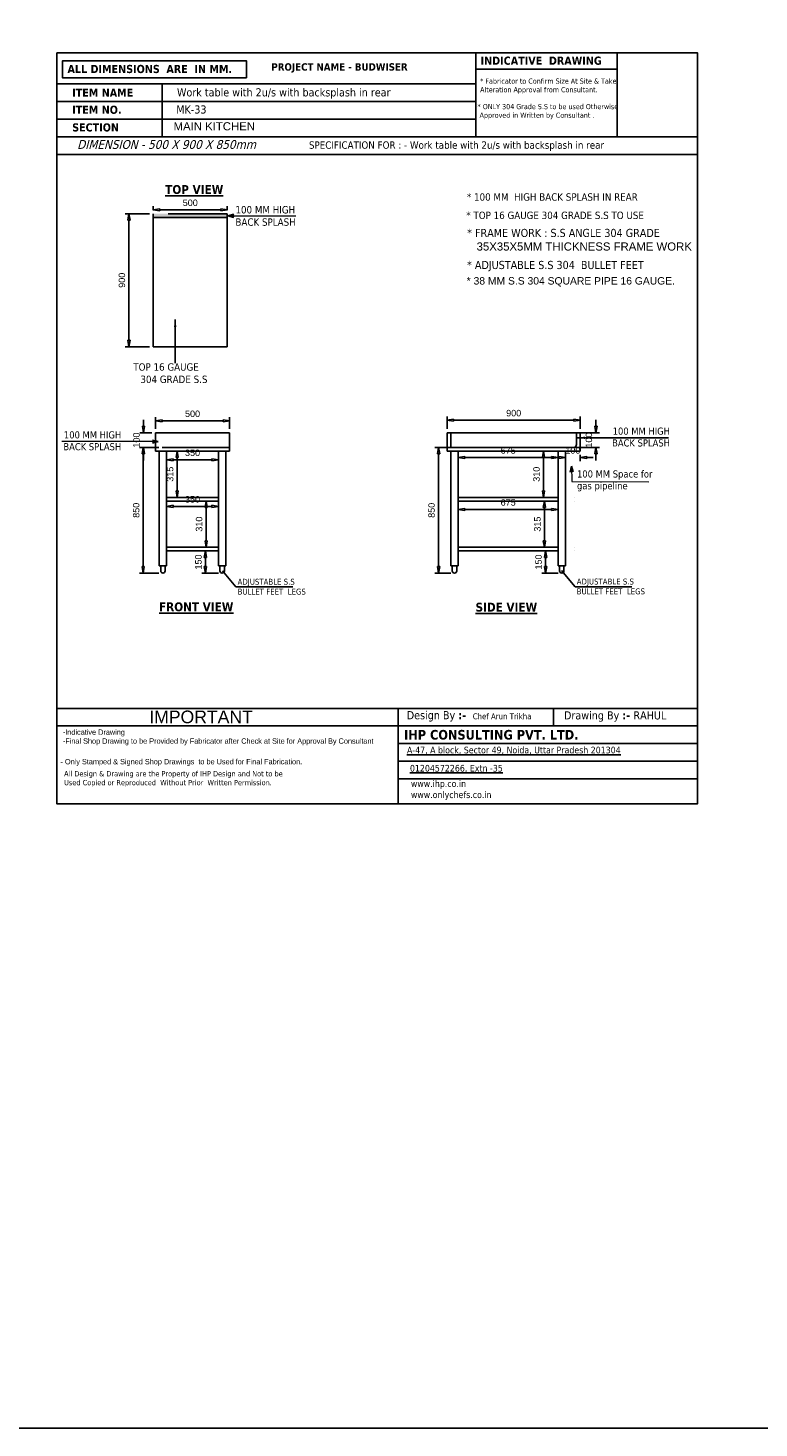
# Model space of a CAD drawing. Header units: millimetres. Extents: x 19005 to 129500, y -3989 to 12792.
# Tile 5 of 20: x 40891 to 45835, y -3989 to 5483. Entities that reach past the tile are written whole.
import ezdxf

# ---------------------------------------------------------------- set-up
doc = ezdxf.new("R2010")
doc.units = ezdxf.units.MM
doc.styles.add('ro', font='romans.shx')
doc.styles.get("Standard").update_dxf_attribs({"font": 'arial.ttf'})
doc.styles.add('style1', font='txt.shx')
doc.dimstyles.new('DMI (AB)', dxfattribs={"dimtxt": 60, "dimasz": 40, "dimexe": 12, "dimexo": 25, "dimgap": 1, "dimtad": 0, "dimdec": 0, "dimtxsty": 'ro', "dimblk": 'OPEN30', "dimcen": 1, "dimadec": 0, "dimazin": 0, "dimtfac": 1, "dimtdec": 0, "dimtmove": 0, "dimatfit": 3, "dimldrblk": 'OPEN30', "dimfxl": 1, "dimlwd": 15, "dimlwe": 15, "dimarcsym": 0})
doc.dimstyles.new('ISO-25', dxfattribs={"dimtxt": 2.5, "dimasz": 2.5, "dimexe": 1.25, "dimexo": 0.625, "dimtad": 1, "dimtxsty": 'Standard', "dimcen": 2.5, "dimadec": 0, "dimazin": 0, "dimtfac": 1, "dimtmove": 0, "dimatfit": 3, "dimfxl": 1, "dimarcsym": 0})
doc.dimstyles.new('LBF 50', dxfattribs={"dimscale": 25, "dimtxt": 1.75, "dimasz": 1.75, "dimexe": 1, "dimexo": 1, "dimgap": 1, "dimtad": 1, "dimdec": 0, "dimrnd": 5, "dimzin": 12, "dimdsep": 46, "dimtxsty": 'Standard', "dimblk": 'CLOSEDBLANK', "dimcen": 0, "dimclrd": 256, "dimclre": 256, "dimclrt": 256, "dimadec": 0, "dimazin": 3, "dimtfac": 1, "dimtdec": 0, "dimtofl": 0, "dimtmove": 0, "dimatfit": 3, "dimldrblk": 'CLOSEDBLANK', "dimfxl": 0.18, "dimtolj": 1, "dimtzin": 0, "dimlwd": -1, "dimlwe": -1, "dimarcsym": 0})
doc.dimstyles.get("Standard").update_dxf_attribs({"dimscale": 1.002, "dimtxt": 50.18, "dimasz": 35.18, "dimexe": 0.18, "dimexo": 0.0625, "dimgap": 0.09, "dimtad": 0, "dimtih": 1, "dimtoh": 1, "dimdec": 0, "dimzin": 0, "dimdsep": 46, "dimtxsty": 'Standard', "dimcen": 0.09, "dimclrd": 256, "dimclrt": 7, "dimadec": 0, "dimazin": 0, "dimtfac": 1, "dimtdec": 0, "dimtofl": 0, "dimtmove": 0, "dimatfit": 3, "dimfxl": 1, "dimtfillclr": 256, "dimtolj": 1, "dimtzin": 0, "dimarcsym": 0})

# ---------------------------------------------------------------- blocks, each defined once
blk = doc.blocks.new('_Open30')
at = {"color": 0, "linetype": 'ByBlock', "lineweight": -2}
for p, q in [((-1, 0.27), (0, 0)), ((0, 0), (-1, -0.27)), ((0, 0), (-1, 0))]:
    blk.add_line(p, q, dxfattribs=at)
blk = doc.blocks.new('_ClosedBlank')
at = {"color": 0, "linetype": 'ByBlock', "lineweight": -2}
for p, q in [((-1, 0.17), (0, 0)), ((-1, 0.17), (-1, -0.17)), ((0, 0), (-1, -0.17))]:
    blk.add_line(p, q, dxfattribs=at)
blk = doc.blocks.new('*D3')
at = {"transparency": 16777216}
for p, q in [((41738.1, 4251.1), (41738.1, 4277.5)), ((42238.1, 4251.1), (42238.1, 4277.5)), ((42194.4, 4252.5), (41781.9, 4252.5))]:
    blk.add_line(p, q, dxfattribs=at)
at = {"layer": 'Defpoints', "color": 0, "transparency": 16777216}
for p in [(41738.1, 4252.5), (41738.1, 4226.1), (42238.1, 4226.1)]:
    blk.add_point(p, dxfattribs=at)
at = {"transparency": 16777216, "xscale": 43.75, "yscale": 43.75, "zscale": 43.75, "rotation": 180}
blk.add_blockref('_ClosedBlank', (41738.1, 4252.5), dxfattribs=at)
at = {"transparency": 16777216, "xscale": 43.75, "yscale": 43.75, "zscale": 43.75}
blk.add_blockref('_ClosedBlank', (42238.1, 4252.5), dxfattribs=at)
at = {"transparency": 16777216, "insert": (41988.1, 4299.8), "char_height": 43.75, "attachment_point": 5}
blk.add_mtext('\\A1;500', dxfattribs=at)
blk = doc.blocks.new('*D4')
at = {"transparency": 16777216}
for p, q in [((41713.1, 4226.1), (41548.4, 4226.1)), ((41573.4, 4182.4), (41573.4, 3369.8)), ((41713.1, 3326.1), (41548.4, 3326.1))]:
    blk.add_line(p, q, dxfattribs=at)
at = {"layer": 'Defpoints', "color": 0, "transparency": 16777216}
for p in [(41738.1, 4226.1), (41573.4, 3326.1), (41738.1, 3326.1)]:
    blk.add_point(p, dxfattribs=at)
at = {"transparency": 16777216, "xscale": 43.75, "yscale": 43.75, "zscale": 43.75}
for p, rotation in [((41573.4, 4226.1), 90), ((41573.4, 3326.1), 270)]:
    blk.add_blockref('_ClosedBlank', p, dxfattribs=dict(at, rotation=rotation))
at = {"transparency": 16777216, "insert": (41526.1, 3776.1), "char_height": 43.75, "attachment_point": 5, "rotation": 90}
blk.add_mtext('\\A1;900', dxfattribs=at)
blk = doc.blocks.new('*D5')
at = {"transparency": 16777216}
for p, q in [((41753.7, 2769.7), (41753.7, 2850.1)), ((42253.7, 2769.7), (42253.7, 2850.1)), ((41797.4, 2825.1), (42209.9, 2825.1))]:
    blk.add_line(p, q, dxfattribs=at)
at = {"layer": 'Defpoints', "color": 0, "transparency": 16777216}
for p in [(42253.7, 2825.1), (41753.7, 2744.7), (42253.7, 2744.7)]:
    blk.add_point(p, dxfattribs=at)
at = {"transparency": 16777216, "xscale": 43.75, "yscale": 43.75, "zscale": 43.75, "rotation": 180}
blk.add_blockref('_ClosedBlank', (41753.7, 2825.1), dxfattribs=at)
at = {"transparency": 16777216, "xscale": 43.75, "yscale": 43.75, "zscale": 43.75}
blk.add_blockref('_ClosedBlank', (42253.7, 2825.1), dxfattribs=at)
at = {"transparency": 16777216, "insert": (42003.7, 2872.4), "char_height": 43.75, "attachment_point": 5}
blk.add_mtext('\\A1;500', dxfattribs=at)
blk = doc.blocks.new('*D41')
at = {"transparency": 16777216}
for p, q in [((41776.5, 2644.7), (41645.2, 2644.7)), ((41670.2, 1838.6), (41670.2, 2601)), ((41776.5, 1794.8), (41645.2, 1794.8))]:
    blk.add_line(p, q, dxfattribs=at)
at = {"layer": 'Defpoints', "color": 0, "transparency": 16777216}
for p in [(41670.2, 2644.7), (41801.5, 2644.7), (41801.5, 1794.8)]:
    blk.add_point(p, dxfattribs=at)
at = {"transparency": 16777216, "xscale": 43.75, "yscale": 43.75, "zscale": 43.75}
for p, rotation in [((41670.2, 2644.7), 90), ((41670.2, 1794.8), 270)]:
    blk.add_blockref('_ClosedBlank', p, dxfattribs=dict(at, rotation=rotation))
at = {"transparency": 16777216, "insert": (41622.8, 2219.8), "char_height": 43.75, "attachment_point": 5, "rotation": 90}
blk.add_mtext('\\A1;850', dxfattribs=at)
blk = doc.blocks.new('*D42')
at = {"transparency": 16777216}
for p, q in [((41671.6, 2788.5), (41671.6, 2832.2)), ((41728.6, 2744.7), (41646.6, 2744.7)), ((41728.7, 2644.7), (41646.6, 2644.7)), ((41671.6, 2601), (41671.6, 2557.2))]:
    blk.add_line(p, q, dxfattribs=at)
at = {"layer": 'Defpoints', "color": 0, "transparency": 16777216}
for p in [(41671.6, 2744.7), (41753.6, 2744.7), (41753.7, 2644.7)]:
    blk.add_point(p, dxfattribs=at)
at = {"transparency": 16777216, "xscale": 43.75, "yscale": 43.75, "zscale": 43.75}
for p, rotation in [((41671.6, 2744.7), 270), ((41671.6, 2644.7), 90)]:
    blk.add_blockref('_ClosedBlank', p, dxfattribs=dict(at, rotation=rotation))
at = {"transparency": 16777216, "insert": (41624.2, 2694.7), "char_height": 43.75, "attachment_point": 5, "rotation": 90}
blk.add_mtext('\\A1;100', dxfattribs=at)
blk = doc.blocks.new('*D43')
at = {"transparency": 16777216}
for p, q in [((41853.7, 2619.7), (41924.6, 2619.7)), ((41899.6, 2351), (41899.6, 2576)), ((41853.7, 2307.2), (41924.6, 2307.2))]:
    blk.add_line(p, q, dxfattribs=at)
at = {"layer": 'Defpoints', "color": 0, "transparency": 16777216}
for p in [(41828.7, 2619.7), (41899.6, 2619.7), (41828.7, 2307.2)]:
    blk.add_point(p, dxfattribs=at)
at = {"transparency": 16777216, "xscale": 43.75, "yscale": 43.75, "zscale": 43.75}
for p, rotation in [((41899.6, 2619.7), 90), ((41899.6, 2307.2), 270)]:
    blk.add_blockref('_ClosedBlank', p, dxfattribs=dict(at, rotation=rotation))
at = {"transparency": 16777216, "insert": (41852.2, 2463.5), "char_height": 43.75, "attachment_point": 5, "rotation": 90}
blk.add_mtext('\\A1;315', dxfattribs=at)
blk = doc.blocks.new('*D44')
at = {"transparency": 16777216}
for p, q in [((41828.7, 2594.7), (41828.7, 2536)), ((41872.5, 2561), (42134.9, 2561)), ((42178.7, 2594.7), (42178.7, 2536))]:
    blk.add_line(p, q, dxfattribs=at)
at = {"layer": 'Defpoints', "color": 0, "transparency": 16777216}
for p in [(41828.7, 2619.7), (42178.7, 2619.7), (42178.7, 2561)]:
    blk.add_point(p, dxfattribs=at)
at = {"transparency": 16777216, "xscale": 43.75, "yscale": 43.75, "zscale": 43.75, "rotation": 180}
blk.add_blockref('_ClosedBlank', (41828.7, 2561), dxfattribs=at)
at = {"transparency": 16777216, "xscale": 43.75, "yscale": 43.75, "zscale": 43.75}
blk.add_blockref('_ClosedBlank', (42178.7, 2561), dxfattribs=at)
at = {"transparency": 16777216, "insert": (42003.7, 2608.4), "char_height": 43.75, "attachment_point": 5}
blk.add_mtext('\\A1;350', dxfattribs=at)
blk = doc.blocks.new('*D45')
at = {"transparency": 16777216}
for p, q in [((42153.7, 1944.7), (42065.9, 1944.7)), ((42090.9, 1838.5), (42090.9, 1901)), ((42178.9, 1794.7), (42065.9, 1794.7))]:
    blk.add_line(p, q, dxfattribs=at)
at = {"layer": 'Defpoints', "color": 0, "transparency": 16777216}
for p in [(42090.9, 1944.7), (42178.7, 1944.7), (42203.9, 1794.7)]:
    blk.add_point(p, dxfattribs=at)
at = {"transparency": 16777216, "xscale": 43.75, "yscale": 43.75, "zscale": 43.75}
for p, rotation in [((42090.9, 1944.7), 90), ((42090.9, 1794.7), 270)]:
    blk.add_blockref('_ClosedBlank', p, dxfattribs=dict(at, rotation=rotation))
at = {"transparency": 16777216, "insert": (42043.6, 1869.7), "char_height": 43.75, "attachment_point": 5, "rotation": 90}
blk.add_mtext('\\A1;150', dxfattribs=at)
blk = doc.blocks.new('*D46')
at = {"transparency": 16777216}
for p, q in [((44482.2, 2577.2), (44438.5, 2577.2)), ((44526, 2594.7), (44526, 2552.2)), ((44626, 2594.7), (44626, 2552.2)), ((44669.7, 2577.2), (44713.5, 2577.2))]:
    blk.add_line(p, q, dxfattribs=at)
at = {"layer": 'Defpoints', "color": 0, "transparency": 16777216}
for p in [(44526, 2619.7), (44626, 2619.7), (44626, 2577.2)]:
    blk.add_point(p, dxfattribs=at)
at = {"transparency": 16777216, "xscale": 43.75, "yscale": 43.75, "zscale": 43.75}
blk.add_blockref('_ClosedBlank', (44526, 2577.2), dxfattribs=at)
at = {"transparency": 16777216, "xscale": 43.75, "yscale": 43.75, "zscale": 43.75, "rotation": 180}
blk.add_blockref('_ClosedBlank', (44626, 2577.2), dxfattribs=at)
at = {"transparency": 16777216, "insert": (44576, 2624.5), "char_height": 43.75, "attachment_point": 5}
blk.add_mtext('\\A1;100', dxfattribs=at)
blk = doc.blocks.new('*D47')
at = {"transparency": 16777216}
for p, q in [((44451, 1944.7), (44366.7, 1944.7)), ((44391.7, 1838.5), (44391.7, 1901)), ((44476.2, 1794.7), (44366.7, 1794.7))]:
    blk.add_line(p, q, dxfattribs=at)
at = {"layer": 'Defpoints', "color": 0, "transparency": 16777216}
for p in [(44391.7, 1944.7), (44476, 1944.7), (44501.2, 1794.7)]:
    blk.add_point(p, dxfattribs=at)
at = {"transparency": 16777216, "xscale": 43.75, "yscale": 43.75, "zscale": 43.75}
for p, rotation in [((44391.7, 1944.7), 90), ((44391.7, 1794.7), 270)]:
    blk.add_blockref('_ClosedBlank', p, dxfattribs=dict(at, rotation=rotation))
at = {"transparency": 16777216, "insert": (44344.3, 1869.7), "char_height": 43.75, "attachment_point": 5, "rotation": 90}
blk.add_mtext('\\A1;150', dxfattribs=at)
blk = doc.blocks.new('*D48')
at = {"transparency": 16777216}
for p, q in [((44451, 2282.2), (44358.7, 2282.2)), ((44383.7, 2013.5), (44383.7, 2238.5)), ((44451, 1969.7), (44358.7, 1969.7))]:
    blk.add_line(p, q, dxfattribs=at)
at = {"layer": 'Defpoints', "color": 0, "transparency": 16777216}
for p in [(44383.7, 2282.2), (44476, 2282.2), (44476, 1969.7)]:
    blk.add_point(p, dxfattribs=at)
at = {"transparency": 16777216, "xscale": 43.75, "yscale": 43.75, "zscale": 43.75}
for p, rotation in [((44383.7, 2282.2), 90), ((44383.7, 1969.7), 270)]:
    blk.add_blockref('_ClosedBlank', p, dxfattribs=dict(at, rotation=rotation))
at = {"transparency": 16777216, "insert": (44336.4, 2126), "char_height": 43.75, "attachment_point": 5, "rotation": 90}
blk.add_mtext('\\A1;315', dxfattribs=at)
blk = doc.blocks.new('*D49')
at = {"transparency": 16777216}
for p, q in [((43801, 2257.2), (43801, 2200.2)), ((44432.1, 2225.2), (43844.7, 2225.2)), ((44475.9, 2257.2), (44475.9, 2200.2))]:
    blk.add_line(p, q, dxfattribs=at)
at = {"layer": 'Defpoints', "color": 0, "transparency": 16777216}
for p in [(43801, 2282.2), (44475.9, 2282.2), (43801, 2225.2)]:
    blk.add_point(p, dxfattribs=at)
at = {"transparency": 16777216, "xscale": 43.75, "yscale": 43.75, "zscale": 43.75, "rotation": 180}
blk.add_blockref('_ClosedBlank', (43801, 2225.2), dxfattribs=at)
at = {"transparency": 16777216, "xscale": 43.75, "yscale": 43.75, "zscale": 43.75}
blk.add_blockref('_ClosedBlank', (44475.9, 2225.2), dxfattribs=at)
at = {"transparency": 16777216, "insert": (44138.4, 2272.5), "char_height": 43.75, "attachment_point": 5}
blk.add_mtext('\\A1;675', dxfattribs=at)
blk = doc.blocks.new('*D50')
at = {"transparency": 16777216}
for p, q in [((44451, 2619.7), (44352.6, 2619.7)), ((44377.6, 2351), (44377.6, 2576)), ((44451, 2307.2), (44352.6, 2307.2))]:
    blk.add_line(p, q, dxfattribs=at)
at = {"layer": 'Defpoints', "color": 0, "transparency": 16777216}
for p in [(44377.6, 2619.7), (44476, 2619.7), (44476, 2307.2)]:
    blk.add_point(p, dxfattribs=at)
at = {"transparency": 16777216, "xscale": 43.75, "yscale": 43.75, "zscale": 43.75}
for p, rotation in [((44377.6, 2619.7), 90), ((44377.6, 2307.2), 270)]:
    blk.add_blockref('_ClosedBlank', p, dxfattribs=dict(at, rotation=rotation))
at = {"transparency": 16777216, "insert": (44330.2, 2463.5), "char_height": 43.75, "attachment_point": 5, "rotation": 90}
blk.add_mtext('\\A1;310', dxfattribs=at)
blk = doc.blocks.new('*D51')
at = {"transparency": 16777216}
for p, q in [((43801, 2594.7), (43801, 2552)), ((44432.1, 2577), (43844.7, 2577)), ((44475.9, 2594.7), (44475.9, 2552))]:
    blk.add_line(p, q, dxfattribs=at)
at = {"layer": 'Defpoints', "color": 0, "transparency": 16777216}
for p in [(43801, 2619.7), (43801, 2577), (44475.9, 2619.7)]:
    blk.add_point(p, dxfattribs=at)
at = {"transparency": 16777216, "xscale": 43.75, "yscale": 43.75, "zscale": 43.75, "rotation": 180}
blk.add_blockref('_ClosedBlank', (43801, 2577), dxfattribs=at)
at = {"transparency": 16777216, "xscale": 43.75, "yscale": 43.75, "zscale": 43.75}
blk.add_blockref('_ClosedBlank', (44475.9, 2577), dxfattribs=at)
at = {"transparency": 16777216, "insert": (44138.4, 2624.3), "char_height": 43.75, "attachment_point": 5}
blk.add_mtext('\\A1;675', dxfattribs=at)
blk = doc.blocks.new('*D52')
at = {"transparency": 16777216}
for p, q in [((43750.7, 2644.7), (43642.9, 2644.7)), ((43667.9, 1838.5), (43667.9, 2601)), ((43750.7, 1794.7), (43642.9, 1794.7))]:
    blk.add_line(p, q, dxfattribs=at)
at = {"layer": 'Defpoints', "color": 0, "transparency": 16777216}
for p in [(43667.9, 2644.7), (43775.7, 2644.7), (43775.7, 1794.7)]:
    blk.add_point(p, dxfattribs=at)
at = {"transparency": 16777216, "xscale": 43.75, "yscale": 43.75, "zscale": 43.75}
for p, rotation in [((43667.9, 2644.7), 90), ((43667.9, 1794.7), 270)]:
    blk.add_blockref('_ClosedBlank', p, dxfattribs=dict(at, rotation=rotation))
at = {"transparency": 16777216, "insert": (43620.5, 2219.7), "char_height": 43.75, "attachment_point": 5, "rotation": 90}
blk.add_mtext('\\A1;850', dxfattribs=at)
blk = doc.blocks.new('*D53')
at = {"transparency": 16777216}
for p, q in [((43726, 2769.7), (43726, 2854.5)), ((44626, 2769.7), (44626, 2854.5)), ((44582.2, 2829.5), (43769.7, 2829.5))]:
    blk.add_line(p, q, dxfattribs=at)
at = {"layer": 'Defpoints', "color": 0, "transparency": 16777216}
for p in [(43726, 2829.5), (43726, 2744.7), (44626, 2744.7)]:
    blk.add_point(p, dxfattribs=at)
at = {"transparency": 16777216, "xscale": 43.75, "yscale": 43.75, "zscale": 43.75, "rotation": 180}
blk.add_blockref('_ClosedBlank', (43726, 2829.5), dxfattribs=at)
at = {"transparency": 16777216, "xscale": 43.75, "yscale": 43.75, "zscale": 43.75}
blk.add_blockref('_ClosedBlank', (44626, 2829.5), dxfattribs=at)
at = {"transparency": 16777216, "insert": (44176, 2876.9), "char_height": 43.75, "attachment_point": 5}
blk.add_mtext('\\A1;900', dxfattribs=at)
blk = doc.blocks.new('*D145')
at = {"transparency": 16777216}
for p, q in [((44732.1, 2788.5), (44732.1, 2832.3)), ((44573.5, 2744.8), (44757.1, 2744.8)), ((44573.5, 2644.7), (44757.1, 2644.7)), ((44732.1, 2601), (44732.1, 2557.2))]:
    blk.add_line(p, q, dxfattribs=at)
at = {"layer": 'Defpoints', "color": 0, "transparency": 16777216}
for p in [(44548.5, 2744.8), (44732.1, 2744.8), (44548.5, 2644.7)]:
    blk.add_point(p, dxfattribs=at)
at = {"transparency": 16777216, "xscale": 43.75, "yscale": 43.75, "zscale": 43.75}
for p, rotation in [((44732.1, 2744.8), 270), ((44732.1, 2644.7), 90)]:
    blk.add_blockref('_ClosedBlank', p, dxfattribs=dict(at, rotation=rotation))
at = {"transparency": 16777216, "insert": (44684.7, 2694.7), "char_height": 43.75, "attachment_point": 5, "rotation": 90}
blk.add_mtext('\\A1;100', dxfattribs=at)
blk = doc.blocks.new('*D198')
at = {"transparency": 16777216}
for p, q in [((41828.7, 2257.2), (41828.7, 2221.4)), ((41872.4, 2246.4), (42134.9, 2246.4)), ((42178.7, 2257.2), (42178.7, 2221.4))]:
    blk.add_line(p, q, dxfattribs=at)
at = {"layer": 'Defpoints', "color": 0, "transparency": 16777216}
for p in [(41828.7, 2282.2), (42178.7, 2282.2), (42178.7, 2246.4)]:
    blk.add_point(p, dxfattribs=at)
at = {"transparency": 16777216, "xscale": 43.75, "yscale": 43.75, "zscale": 43.75, "rotation": 180}
blk.add_blockref('_ClosedBlank', (41828.7, 2246.4), dxfattribs=at)
at = {"transparency": 16777216, "xscale": 43.75, "yscale": 43.75, "zscale": 43.75}
blk.add_blockref('_ClosedBlank', (42178.7, 2246.4), dxfattribs=at)
at = {"transparency": 16777216, "insert": (42003.7, 2293.7), "char_height": 43.75, "attachment_point": 5}
blk.add_mtext('\\A1;350', dxfattribs=at)
blk = doc.blocks.new('*D199')
at = {"transparency": 16777216}
for p, q in [((42089.8, 2282.2), (42070.6, 2282.2)), ((42095.6, 2238.5), (42095.6, 2013.5)), ((42089.8, 1969.7), (42070.6, 1969.7))]:
    blk.add_line(p, q, dxfattribs=at)
at = {"layer": 'Defpoints', "color": 0, "transparency": 16777216}
for p in [(42114.8, 2282.2), (42095.6, 1969.7), (42114.8, 1969.7)]:
    blk.add_point(p, dxfattribs=at)
at = {"transparency": 16777216, "xscale": 43.75, "yscale": 43.75, "zscale": 43.75}
for p, rotation in [((42095.6, 2282.2), 90), ((42095.6, 1969.7), 270)]:
    blk.add_blockref('_ClosedBlank', p, dxfattribs=dict(at, rotation=rotation))
at = {"transparency": 16777216, "insert": (42048.2, 2126), "char_height": 43.75, "attachment_point": 5, "rotation": 90}
blk.add_mtext('\\A1;310', dxfattribs=at)

msp = doc.modelspace()

# ---------------------------------------------------------------- hatches: boundary and pattern name
at = {"linetype": 'ByBlock'}
h = msp.add_hatch(color=256, dxfattribs=at)
h.dxf.hatch_style = 1
h.paths.add_polyline_path([(41738.1, 4226.1), (41738.1, 4200.9), (42238.1, 4200.9), (42238.1, 4226.1)])

# ---------------------------------------------------------------- linework, layer by layer
for p, q in [((41797.3, 5104.6), (41797.3, 4746.7)), ((41738.1, 3326.1), (41738.1, 4226.1)), ((41738.1, 4201.1), (42238.1, 4201.1)), ((41838.1, 4226.1), (42238.1, 4226.1)), ((42238.1, 4226.1), (42238.1, 3326.1)), ((42238.1, 3326.1), (41738.1, 3326.1)), ((42253.8, 2744.8), (41753.7, 2744.7)), ((41753.7, 2744.7), (41753.7, 2644.7)), ((42253.7, 2744.7), (42253.7, 2644.7)), ((44626.1, 2744.8), (43726, 2744.7)), ((43726, 2744.7), (43726, 2644.7)), ((43751, 2744.7), (43751, 2644.7)), ((44601, 2744.7), (44601, 2664.7)), ((44626, 2744.7), (44626, 2619.7)), ((41753.7, 2644.7), (41753.7, 2619.7)), ((41753.7, 2619.7), (42253.7, 2619.7)), ((41778.7, 2619.7), (41778.7, 1844.7)), ((42253.7, 2644.7), (41798.7, 2644.7)), ((41828.7, 2619.7), (41828.7, 1844.7)), ((42178.7, 2619.7), (42178.7, 1844.7)), ((42228.7, 2619.7), (42228.7, 1844.7)), ((42253.7, 2619.7), (42253.7, 2644.7)), ((43726, 2644.7), (43726, 2619.7)), ((43726, 2619.7), (44226, 2619.7)), ((43751, 2619.7), (43751, 1844.7)), ((43801, 2619.7), (43801, 1844.7)), ((44476, 2619.7), (44476, 1844.7)), ((44526, 2619.7), (44526, 1844.7)), ((42178.7, 1969.7), (41828.7, 1969.7)), ((42178.7, 1944.7), (41828.7, 1944.7)), ((42229.5, 1969.7), (42228.7, 1969.7)), ((42229.5, 1944.7), (42228.7, 1944.7)), ((44476, 1969.7), (43801, 1969.7)), ((44476, 1944.7), (43801, 1944.7)), ((44587.4, 1969.7), (44586.6, 1969.7)), ((44587.4, 1944.7), (44586.6, 1944.7)), ((41828.7, 1844.7), (41778.7, 1844.7)), ((41788.4, 1809.7), (41788.4, 1844.7)), ((41818.4, 1844.7), (41818.4, 1809.7)), ((42178.7, 1844.7), (42228.7, 1844.7)), ((42188.9, 1844.7), (42188.9, 1809.7)), ((42218.9, 1809.7), (42218.9, 1844.7)), ((43801, 1844.7), (43751, 1844.7)), ((43760.7, 1809.7), (43760.7, 1844.7)), ((43790.7, 1844.7), (43790.7, 1809.7)), ((44476, 1844.7), (44526, 1844.7)), ((44486.2, 1844.7), (44486.2, 1809.7)), ((44516.2, 1809.7), (44516.2, 1844.7)), ((45419, 879.9), (41086, 879.9)), ((43394, 879.9), (43394, 233)), ((43470.4, 879.9), (45419, 879.9)), ((42396.6, 760.6), (41086, 760.6))]:
    msp.add_line(p, q, dxfattribs=at)
for p, q in [((43726, 2619.7), (44626, 2619.7)), ((43751, 2644.7), (44581, 2644.7)), ((42178.7, 2307.2), (41828.7, 2307.2)), ((42178.7, 2282.2), (41828.7, 2282.2)), ((42229.4, 2307.2), (42228.7, 2307.2)), ((42229.4, 2282.2), (42228.7, 2282.2)), ((44476, 2307.2), (43801, 2307.2)), ((44476, 2282.2), (43801, 2282.2)), ((44587.4, 2307.2), (44586.6, 2307.2)), ((44587.4, 2282.2), (44586.6, 2282.2))]:
    msp.add_line(p, q)
msp.add_lwpolyline([(19005.1, 12791.7), (123982.6, 12791.7), (123982.6, -3988.8), (19005.1, -3988.8)], close=True)
for points in [[(41086, 5314.7), (45419, 5314.7), (45419, 233), (41086, 233)], [(41086, 5314.7), (45419, 5314.7), (45419, 233), (41086, 233)], [(41086, 5314.7), (45419, 5314.7), (45419, 233), (41086, 233)], [(41086, 5314.7), (45419, 5314.7), (45419, 233), (41086, 233)], [(41086, 5314.7), (45419, 5314.7), (45419, 233), (41086, 233)], [(43920.8, 5314.7), (44876.3, 5314.7), (44876.3, 5203.5), (43920.8, 5203.5)], [(44876.3, 5314.7), (43920.8, 5314.7), (43920.8, 4746.7), (44876.3, 4746.7)], [(42367.7, 5144.4), (41124.5, 5144.4), (41124.5, 5260.5), (42367.7, 5260.5)], [(41086, 5104.6), (43920.8, 5104.6), (43920.8, 4985.3), (41086, 4985.3)], [(41086, 4985.3), (43920.8, 4985.3), (43920.8, 4866), (41086, 4866)], [(41086, 4746.7), (45419.1, 4746.7), (45419.1, 4627.4), (41086, 4627.4)], [(41086, 879.9), (45419, 879.9), (45419, 760.6), (41086, 760.6)], [(43394, 879.9), (44444.7, 879.9), (44444.7, 760.6), (43394, 760.6)], [(43394, 879.9), (45419, 879.9), (45419, 760.6), (43394, 760.6)], [(44444.7, 879.9), (45419, 879.9), (45419, 760.6), (44444.7, 760.6)], [(43394, 760.6), (45419, 760.6), (45419, 641.3), (43394, 641.3)], [(43394, 641.3), (45419, 641.3), (45419, 522), (43394, 522)], [(43394, 522), (45419, 522), (45419, 402.7), (43394, 402.7)], [(43394, 402.7), (45419, 402.7), (45419, 233), (43394, 233)]]:
    msp.add_lwpolyline(points, close=True, dxfattribs=at)
for centre, radius, start in [((44581, 2664.7), 20, 270), ((41803.4, 1809.7), 15, 180), ((42203.9, 1809.7), 15, 180), ((43775.7, 1809.7), 15, 180), ((44501.2, 1809.7), 15, 180)]:
    msp.add_arc(centre, radius, start, 0, dxfattribs=at)

# ---------------------------------------------------------------- texts
at = {"linetype": 'ByBlock', "style": 'style1'}
for s, insert, char_height, width, attachment_point in [('{\\fTahoma|b1|i0|c0|p34;ALL DIMENSIONS  ARE  IN MM.}', (41158, 5232.7), 55, 1687.991, 1), ('{\\fTahoma|b1|i0|c0|p34;PROJECT NAME - BUDWISER}', (42536.9, 5244.2), 50, 1687.991, 1), ('{\\fTahoma|b1|i0|c0|p34;INDICATIVE  DRAWING}', (43951.9, 5289), 55, 1687.991, 1), ('{\\fTahoma|b0|i0|c0|p34;* Fabricator to Confirm Size At Site & Take\\PAlteration Approval from Consultant.}', (43948.8, 5140.8), 35, 1425.088, 1), ('{\\fTahoma|b1|i0|c0|p34;ITEM NAME}', (41189.5, 5072.5), 55, 1687.991, 1), ('{\\fTahoma|b0|i0|c0|p34;Work table with 2u/s with backsplash in rear}', (41898.5, 5074.8), 55, 2351.703, 1), ('{\\fTahoma|b1|i0|c0|p34;ITEM NO. }', (41189.5, 4957), 55, 1687.991, 1), ('{\\fTahoma|b0|i0|c0|p34;* ONLY 304 Grade S.S to be used Otherwise\\P Approved in Written by Consultant .}', (43931.4, 4968.4), 35, 3236.286, 1), ('{\\fTahoma|b1|i0|c0|p34;SECTION }', (41189.5, 4837.5), 55, 1687.991, 1), ('{\\fTahoma|b0|i1|c0|p34;DIMENSION - 500 X 900 X 850mm}', (41223.3, 4724.6), 60, 1425.938, 1), ('{\\fTahoma|b0|i0|c0|p34;SPECIFICATION FOR : - Work table with 2u/s with backsplash in rear}', (42791, 4715.6), 50, 3378.655, 1), ('{\\fTahoma|b0|i0|c0|p34;* 100 MM  HIGH BACK SPLASH IN REAR}', (43859.5, 4364.3), 50, 1528.985, 1), ('{\\fTahoma|b0|i0|c0|p34;100 MM HIGH   \\PBACK SPLASH}', (42293.9, 4278), 50, 603.194, 1), ('{\\fTahoma|b0|i0|c0|p34;* TOP 16 GAUGE 304 GRADE S.S TO USE}', (43855.4, 4240.2), 50, 1528.985, 1), ('{\\fTahoma|b0|i0|c0|p34;* FRAME WORK : S.S ANGLE 304 GRADE\\P\\fArial|b0|i0|c0|p34;   35X35X5MM THICKNESS FRAME WORK}', (43861.2, 4123.6), 55, 1687.991, 1), ('{\\fTahoma|b0|i0|c0|p34;* ADJUSTABLE S.S 304  BULLET FEET }', (43860.4, 3906.8), 55, 1687.991, 1), ('{\\fTahoma|b0|i0|c0|p34;\\H1.25x;                   TOP 16 GAUGE \\P\\pi404.26;304 GRADE S.S \\H0.8x;^I}', (26920.1, 3752.6), 40, 1448.518, 1), ('{\\fTahoma|b0|i0|c0|p34;\\H1.25x;                   TOP 16 GAUGE \\P\\pi404.26;304 GRADE S.S \\H0.8x;^I}', (31675.4, 3752.6), 40, 1448.518, 1), ('{\\fTahoma|b0|i0|c0|p34;\\H1.25x;                   TOP 16 GAUGE \\P\\pi404.26;304 GRADE S.S \\H0.8x;^I}', (36278.1, 3246.9), 40, 1448.518, 1), ('{\\fTahoma|b0|i0|c0|p34;\\H1.25x;                   TOP 16 GAUGE \\P\\pi404.26;304 GRADE S.S \\H0.8x;^I}', (41246.8, 3214.1), 40, 1448.518, 1), ('{\\fTahoma|b0|i0|c0|p34;100 MM HIGH \\PBACK SPLASH}', (41521.2, 2754), 48, 509.435, 3), ('{\\fTahoma|b0|i0|c0|p34;100 MM HIGH \\PBACK SPLASH}', (45232.8, 2779.4), 48, 509.435, 3), ('{\\fTahoma|b0|i0|c0|p34;100 MM Space for gas pipeline}', (44604.1, 2489.5), 48, 509.435, 1), ('{\\fTahoma|b0|i0|c0|p34;ADJUSTABLE S.S \\PBULLET FEET  LEGS}', (42308.6, 1756.2), 40, 850.492, 1), ('{\\fTahoma|b0|i0|c0|p34;ADJUSTABLE S.S \\PBULLET FEET  LEGS}', (44602.5, 1757.7), 40, 850.492, 1), ('{\\fTahoma|b0|i0|c0|p34;Design By \\fTahoma|b1|i0|c0|p34;:-  \\fTahoma|b0|i0|c0|p34;\\H0.72727x;Chef Arun Trikha\\fTahoma|b1|i0|c0|p34;\\H1.375x; }', (43452.7, 861), 55, 1687.991, 1), ('{\\fTahoma|b0|i0|c0|p34;Drawing By \\fTahoma|b1|i0|c0|p34;:- \\fTahoma|b0|i0|c0|p34;\\C7;RAHUL}', (44516.5, 859.8), 55, 1687.991, 1), ('{\\fTechnic|b0|i0|c2|p2;-Indicative Drawing\\P-Final Shop Drawing to be Provided by Fabricator after Check at Site for Approval By Consultant}', (41126.5, 736.8), 36, 1767.083, 1), ('{\\fTahoma|b1|i0|c0|p34;\\C256;IHP CONSULTING PVT. LTD.}', (43434.4, 733.6), 65, 2814.621, 1), ('{\\fTahoma|b0|i0|c0|p34;\\L\\C256;A-47, A block, Sector 49, Noida, Uttar Pradesh 201304}', (43454.1, 620.2), 45, 1687.991, 1), ('{\\fTahoma|b0|i0|c0|p34;\\L\\C256;01204572266, Extn -35}', (43474.1, 497.2), 45, 1687.991, 1), ('{\\fTahoma|b0|i0|c0|p34;\\H1.44x;All Design & Drawing are the Property of IHP Design and Not to be Used Copied or Reproduced  Without Prior  Written Permission\\fTahoma|b1|i0|c0|p34;\\H0.69444x;. }', (41135, 455.6), 25, 1481.326, 1), ('{\\fTahoma|b0|i0|c0|p34;\\C256;www.ihp.co.in \\L\\P\\lwww.onlychefs.co.in}', (43480.9, 392.9), 45, 1687.991, 1)]:
    msp.add_mtext(s, dxfattribs=dict(at, insert=insert, char_height=char_height, width=width, attachment_point=attachment_point))
at = {"linetype": 'ByBlock', "attachment_point": 1}
for s, insert, char_height, width in [('{\\fTahoma|b0|i0|c0|p34;MK-33}', (41893.7, 4958.8), 55, 1157.977), ('MAIN KITCHEN', (41875.5, 4845), 55, 2151.86), ('{\\fTahoma|b1|i0|c0|p34;\\LTOP VIEW}', (41819, 4419.8), 60, 1232.478), ('* 38 MM S.S 304 SQUARE PIPE 16 GAUGE.', (43858.1, 3797), 50, 3529.694), ('{\\fTahoma|b1|i0|c0|p34;\\LFRONT VIEW}', (41777.1, 1596.7), 60, 1232.478), ('{\\fTahoma|b1|i0|c0|p34;\\LSIDE VIEW}', (43917.9, 1594.4), 60, 1232.478), ('IMPORTANT', (41711.1, 864.7), 85.17, 1210.305), ('{\\fTechnic|b0|i0|c2|p2;- Only Stamped & Signed Shop Drawings  to be Used for Final Fabrication.}', (41110.6, 537.2), 36, 1988.238)]:
    msp.add_mtext(s, dxfattribs=dict(at, insert=insert, char_height=char_height, width=width))

# ---------------------------------------------------------------- dimensions: what is measured, and where the dimension line sits
for base, p1, p2, picture, middle in [((41738.1, 4252.5), (42238.1, 4226.1), (41738.1, 4226.1), '*D3', (41988.1, 4252.5)), ((44626, 2577.2), (44526, 2619.7), (44626, 2619.7), '*D46', (44576, 2577.2))]:
    dim = msp.add_linear_dim(base=base, p1=p1, p2=p2, dimstyle='LBF 50')
    dim.commit()
    dim.dimension.update_dxf_attribs({"geometry": picture, "text_midpoint": middle, "dimtype": 160})
for base, p1, p2, picture, middle in [((41573.4, 3326.1), (41738.1, 4226.1), (41738.1, 3326.1), '*D4', (41526.1, 3776.1)), ((41670.2, 2644.7), (41801.5, 1794.8), (41801.5, 2644.7), '*D41', (41622.8, 2219.8)), ((41899.5851699, 2619.7133441), (41828.6543519, 2307.2133441), (41828.6543519, 2619.7133441), '*D43', (41852.2326801, 2463.4633441)), ((43667.9, 2644.7), (43775.7, 1794.7), (43775.7, 2644.7), '*D52', (43620.5, 2219.7)), ((44377.5855442, 2619.7133441), (44475.9601525, 2307.2133441), (44475.9601525, 2619.7133441), '*D50', (44330.2330545, 2463.4633441)), ((42095.5985577, 1969.7133441), (42114.7693028, 2282.2133441), (42114.7693028, 1969.7133441), '*D199', (42048.246068, 2125.9633441)), ((44383.7403469, 2282.2133441), (44475.9601525, 1969.7133441), (44475.9601525, 2282.2133441), '*D48', (44336.3878571, 2125.9633441)), ((42090.9, 1944.7), (42203.9, 1794.7), (42178.7, 1944.7), '*D45', (42043.6, 1869.7)), ((44391.7, 1944.7), (44501.2, 1794.7), (44476, 1944.7), '*D47', (44344.3, 1869.7))]:
    dim = msp.add_linear_dim(base=base, p1=p1, p2=p2, angle=90, dimstyle='LBF 50')
    dim.commit()
    dim.dimension.update_dxf_attribs({"geometry": picture, "text_midpoint": middle})
for base, p1, p2, picture, middle in [((42253.7, 2825.1), (41753.7, 2744.7), (42253.7, 2744.7), '*D5', (42003.7, 2872.4)), ((43726, 2829.5), (44626, 2744.7), (43726, 2744.7), '*D53', (44176, 2876.9)), ((43801, 2577), (44475.9, 2619.7), (43801, 2619.7), '*D51', (44138.4, 2624.3)), ((42178.7, 2561), (41828.7, 2619.7), (42178.7, 2619.7), '*D44', (42003.7, 2608.4)), ((42178.7, 2246.4), (41828.7, 2282.2), (42178.7, 2282.2), '*D198', (42003.7, 2293.7)), ((43801, 2225.2), (44475.9, 2282.2), (43801, 2282.2), '*D49', (44138.4, 2272.5))]:
    dim = msp.add_linear_dim(base=base, p1=p1, p2=p2, dimstyle='LBF 50')
    dim.commit()
    dim.dimension.update_dxf_attribs({"geometry": picture, "text_midpoint": middle})
for base, p1, p2, picture, middle in [((41671.6, 2744.7), (41753.7, 2644.7), (41753.6, 2744.7), '*D42', (41671.6, 2694.7)), ((44732.1, 2744.8), (44548.5, 2644.7), (44548.5, 2744.8), '*D145', (44732.1, 2694.7))]:
    dim = msp.add_linear_dim(base=base, p1=p1, p2=p2, angle=90, dimstyle='LBF 50')
    dim.commit()
    dim.dimension.update_dxf_attribs({"geometry": picture, "text_midpoint": middle, "dimtype": 160})

# ---------------------------------------------------------------- leaders
at = {"linetype": 'ByBlock'}
for points in [[(42242.4, 4211.4), (42702.7, 4211.4)], [(41772, 2684.4), (41118.7, 2684.4)], [(44567.1, 2519), (44569.6, 2414.2), (45090, 2412.4)]]:
    msp.add_leader(points, dimstyle='DMI (AB)', override={"dimgap": 1, "dimtad": 0}, dxfattribs=at)
for points in [[(41886.4, 3510.7), (41886.4, 3214.1)], [(44607.5, 2710.2), (45223.2, 2710.2)]]:
    msp.add_leader(points, dimstyle='Standard', override={"dimasz": 50, "dimgap": 0.09, "dimtad": 0})
for points in [[(42206.1, 1809.7), (42297, 1701), (42681.9, 1701)], [(44499.9, 1811.3), (44590.9, 1702.6), (44975.8, 1702.6)]]:
    msp.add_leader(points, dimstyle='ISO-25', dxfattribs=at)

doc.saveas('drawing.dxf')
